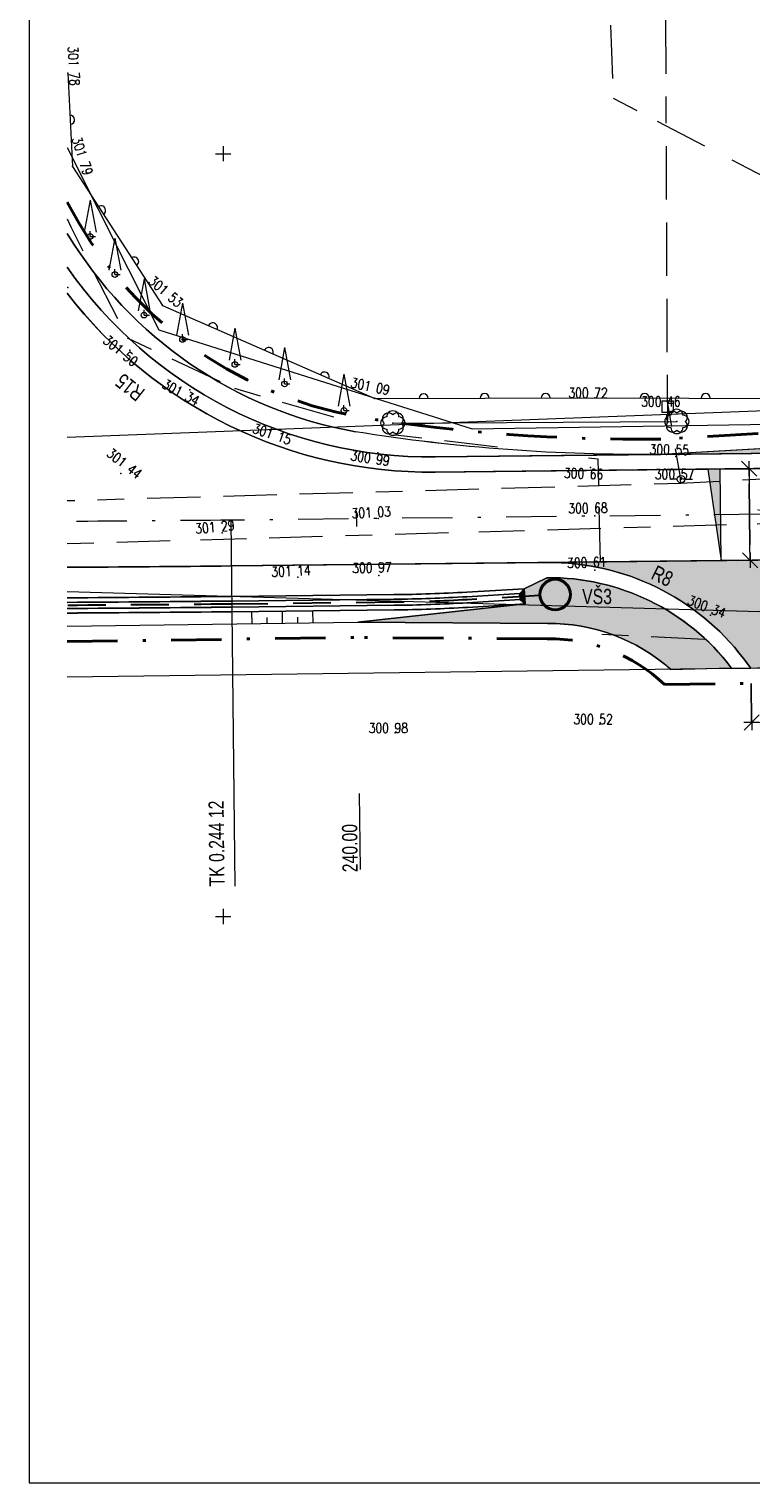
# Model space of a CAD drawing. Header units: metres. Extents: x -456831 to -456516, y -1111244 to -1111169.
# Tile 1 of 18: x -456831 to -456808, y -1111244 to -1111196. Entities that reach past the tile are written whole.
import ezdxf
from ezdxf.enums import TextEntityAlignment as Align

# ---------------------------------------------------------------- set-up
doc = ezdxf.new("R2010")
doc.units = ezdxf.units.M
doc.header["$MEASUREMENT"] = 0
for name, pattern in [('6.1622', [40, 3.5, -3, 7, -3, 3.5, 3.5, -3, 7, -3, 3.5]), ('6.2322', [40, 3.5, -3, 7, -4, 6, -3, 7, -3, 3.5]), ('6.6022', [39, 3.5, -3, 7, -6, -6, 7, -3, 3.5]), ('DGN Style 2', [8.270769, 4.962461, -3.308308]), ('DGN Style 4', [13.241501, 6.616615, -3.308308, 0.008271, -3.308308])]:
    doc.linetypes.add(name, pattern=pattern)
doc.layers.get('0').update_dxf_attribs({"lineweight": 13})
for name, color, linetype, lineweight in [('BARVY_KOMUNIKACE', 254, 'Continuous', 0), ('BARVY_KRAJNICE', 101, 'Continuous', 0), ('BARVY_NASYP', 71, 'Continuous', 0), ('BARVY_OPRAVA_STERK_KOM', 221, 'Continuous', 0), ('BARVY_VSAK', 9, 'Continuous', 0), ('BARVY_ZAREZ', 31, 'Continuous', 0), ('HRANICE', 7, 'Continuous', 13), ('Hranice parcel', 9, 'Continuous', 13), ('HRANICE STAVENISTE', 136, 'DGN Style 4', 40), ('HRANY NAVRH', 1, 'Continuous', 13), ('HRANY_NASYP', 96, 'Continuous', 13), ('HRANY_ZAREZ', 30, 'Continuous', 13), ('HRANY_ZELEN', 96, 'Continuous', 13), ('IS_CEZ_NN_NADZ', 1, 'Continuous', 0), ('IS_CEZ_NN_PODZ', 1, '6.6022', 0), ('IS_SMVAK_KANAL_SPL_TRASA', 32, '6.2322', 0), ('IS_SMVAK_VODA_TRASA', 5, '6.1622', 0), ('KOMUNIKACE_CHODNIK', 7, 'Continuous', 13), ('KOTY', 1, 'Continuous', 13), ('KRAJNICE', 1, 'Continuous', 13), ('KULTURA', 3, 'Continuous', 13), ('OSA', 1, 'DGN Style 4', 13), ('POLOMERY', 1, 'Continuous', 13), ('POPIS SACHET', 32, 'Continuous', 13), ('RAMECEK', 7, 'Continuous', 0), ('SACHTA', 32, 'Continuous', 40), ('SIT', 5, 'Continuous', 13), ('SITE_VODOVOD', 7, 'Continuous', 13), ('SKLONOVNIK', 1, 'Continuous', 0), ('SKRYTE_BODY', 7, 'Continuous', 0), ('SRAFY ZAREZ', 30, 'Continuous', 13), ('STANIČENÍ', 1, 'Continuous', 13), ('TEREN', 7, 'Continuous', 13), ('VSAKOVACI_RYHA_POTRUBI', 32, 'DGN Style 2', 30), ('VYSKY', 34, 'Continuous', 0)]:
    doc.layers.add(name, color=color, linetype=linetype, lineweight=lineweight)
doc.styles.add('ARIAL', font='arial.ttf')
doc.styles.add('ROMANS', font='romans.shx')
doc.styles.add('Style-Arial', font='arial.ttf')
doc.styles.add('Style-Times New Roman', font='times.ttf')
doc.dimstyles.new('1 500', dxfattribs={"dimtxt": 1, "dimasz": 1, "dimexe": 0, "dimexo": 1, "dimgap": 0.5, "dimtad": 1, "dimzin": 0, "dimtxsty": 'Style-Times New Roman', "dimblk": 'KONCOVA ZNACKA KOTY_1.0', "dimcen": 0, "dimazin": 3, "dimtfac": 1, "dimtdec": 0, "dimtofl": 0, "dimtmove": 0, "dimatfit": 1, "dimldrblk": 'KONCOVA ZNACKA KOTY_1.0', "dimfxl": 0, "dimtolj": 1, "dimtzin": 0, "dimarcsym": 0})

# ---------------------------------------------------------------- blocks, each defined once
blk = doc.blocks.new('SIT')
at = {"color": 0, "linetype": 'ByBlock', "lineweight": -2}
for p, q in [((-1, 0), (1, 0)), ((0, 1), (0, -1))]:
    blk.add_line(p, q, dxfattribs=at)
blk = doc.blocks.new('STROM_JE')
at = {"color": 0, "linetype": 'ByBlock', "lineweight": -2}
for p, q in [((0, 4.76), (-0.77, 0.56)), ((0, 4.76), (0.77, 0.56)), ((0, 0), (0, 0.7)), ((0, 0), (0.7, 0))]:
    blk.add_line(p, q, dxfattribs=at)
blk.add_circle((0, 0), 0.371, dxfattribs=at)
blk = doc.blocks.new('SOUP_V')
at = {"color": 0, "linetype": 'ByBlock', "lineweight": -2}
for p, q in [((-0.5, 0), (-1.5, 0)), ((0.5, 0), (1.5, 0))]:
    blk.add_line(p, q, dxfattribs=at)
blk.add_circle((0, 0), 0.5, dxfattribs=at)
blk.add_point((0, 0), dxfattribs=at)
blk = doc.blocks.new('SAV')
at = {"color": 0, "linetype": 'ByBlock', "lineweight": -2}
for p, q in [((-0.75, 0.75), (-0.75, -0.75)), ((-0.75, 0.75), (0.75, 0.75)), ((0, 0.75), (0, -1.75)), ((0.75, 0.75), (0.75, -0.75)), ((-0.75, -0.75), (0.75, -0.75))]:
    blk.add_line(p, q, dxfattribs=at)
blk = doc.blocks.new('KER')
at = {"color": 0, "linetype": 'ByBlock', "lineweight": -2, "flags": 128}
blk.add_lwpolyline([(-0.8, -0.8, 1.000074), (0.8, -0.8)], format="xyb", dxfattribs=at)
at = {"color": 0, "linetype": 'ByBlock', "lineweight": -2}
for centre, start, end in [((-0.8, 0), 89.9989, 270.0011), ((-0.57, 0.53), 44.9958, 225.0042), ((0, 0.8), 359.9958, 180.0042), ((0.57, 0.53), 314.9989, 135.0011), ((0.8, 0), 269.9989, 90.0011), ((-0.57, -0.6), 134.9989, 315.0011), ((0.57, -0.6), 224.9958, 45.0042)]:
    blk.add_arc(centre, 0.8, start, end, dxfattribs=at)
blk = doc.blocks.new('PLOTZDEN')
at = {"color": 0, "linetype": 'ByBlock', "lineweight": -2}
blk.add_arc((0, 0), 0.6, 270, 90, dxfattribs=at)
blk = doc.blocks.new('KONCOVA ZNACKA KOTY_1.0')
blk.add_line((0, 0), (-1, 0))
at = {"layer": 'KOTY'}
for p, q in [((-0.5, -0.5), (0.5, 0.5)), ((-0.5, 0), (0.5, 0)), ((0, -0.5), (0, 0.5))]:
    blk.add_line(p, q, dxfattribs=at)
blk = doc.blocks.new('*D71')
at = {"layer": 'Defpoints', "color": 0, "linetype": 'Continuous', "lineweight": 13}
for p in [(-456807.702, -1111216.866), (-456801.619, -1111216.791), (-456801.597, -1111218.568)]:
    blk.add_point(p, dxfattribs=at)
at = {"layer": 'KOTY', "color": 0, "linetype": 'ByBlock', "lineweight": -2}
for p, q in [((-456807.696, -1111217.366), (-456807.68, -1111218.643)), ((-456801.613, -1111217.291), (-456801.597, -1111218.568))]:
    blk.add_line(p, q, dxfattribs=at)
at = {"layer": 'KOTY', "linetype": 'Continuous', "lineweight": -2}
blk.add_line((-456807.18, -1111218.637), (-456802.097, -1111218.574), dxfattribs=at)
at = {"layer": 'KOTY', "linetype": 'Continuous', "lineweight": -2, "xscale": 0.5, "yscale": 0.5, "zscale": 0.5}
for p, rotation in [((-456807.68, -1111218.643), 180.7044571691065), ((-456801.597, -1111218.568), 0.7044571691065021)]:
    blk.add_blockref('KONCOVA ZNACKA KOTY_1.0', p, dxfattribs=dict(at, rotation=rotation))
at = {"layer": 'KOTY', "color": 7, "linetype": 'Continuous', "insert": (-456804.645, -1111218.055), "char_height": 0.5, "attachment_point": 5, "rotation": 0.7045, "style": 'ARIAL'}
blk.add_mtext('\\A1;\\H1x;\\W0.75;6,08', dxfattribs=at)
blk = doc.blocks.new('*D73')
at = {"layer": 'Defpoints', "color": 0, "linetype": 'Continuous', "lineweight": 13}
for p in [(-456808.709, -1111210.335), (-456807.762, -1111210.324), (-456808.676, -1111213.335)]:
    blk.add_point(p, dxfattribs=at)
at = {"layer": 'KOTY', "color": 0, "linetype": 'ByBlock', "lineweight": -2}
for p, q in [((-456808.209, -1111210.329), (-456807.762, -1111210.324)), ((-456808.176, -1111213.329), (-456807.729, -1111213.324))]:
    blk.add_line(p, q, dxfattribs=at)
at = {"layer": 'KOTY', "linetype": 'Continuous', "lineweight": -2}
blk.add_line((-456807.734, -1111212.824), (-456807.756, -1111210.824), dxfattribs=at)
at = {"layer": 'KOTY', "linetype": 'Continuous', "lineweight": -2, "xscale": 0.5, "yscale": 0.5, "zscale": 0.5}
for p, rotation in [((-456807.762, -1111210.324), 90.62929367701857), ((-456807.729, -1111213.324), 270.6292936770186)]:
    blk.add_blockref('KONCOVA ZNACKA KOTY_1.0', p, dxfattribs=dict(at, rotation=rotation))
at = {"layer": 'KOTY', "color": 7, "linetype": 'Continuous', "insert": (-456807.195, -1111211.818), "char_height": 0.5, "attachment_point": 5, "rotation": 270.6293, "style": 'ARIAL'}
blk.add_mtext('\\A1;\\H1x;\\W0.75;3,00', dxfattribs=at)

msp = doc.modelspace()

# ---------------------------------------------------------------- hatches: boundary and pattern name
at = {"layer": 'BARVY_KRAJNICE', "ltscale": 0.25}
msp.add_hatch(color=256, dxfattribs=at).paths.add_polyline_path([(-456808.346, -1111216.846, 0.236738), (-456814.39, -1111213.897), (-456815.133, -1111214.258), (-456815.103, -1111214.757), (-456820.591, -1111215.356), (-456814.373, -1111215.397, -0.185688), (-456810.336, -1111216.9)])
at = {"layer": 'BARVY_NASYP', "ltscale": 0.25}
msp.add_hatch(color=256, dxfattribs=at).paths.add_polyline_path([(-456810.651, -1111209.856), (-456800.657, -1111209.286), (-456788.817, -1111209.616)])
at = {"layer": 'BARVY_OPRAVA_STERK_KOM', "ltscale": 0.25, "extrusion": (0, 0, -1)}
msp.add_hatch(color=256, dxfattribs=at).paths.add_polyline_path([(456801.613, -1111216.196, 0.408266), (456798.647, -1111213.224), (456814.395, -1111213.397, 0.236738), (456807.948, -1111216.543), (456807.702, -1111216.866), (456805.72, -1111216.84), (456801.619, -1111216.791)])
at = {"layer": 'BARVY_VSAK', "ltscale": 0.25}
msp.add_hatch(color=256, dxfattribs=at).paths.add_polyline_path([(-456815.103, -1111214.757), (-456815.262, -1111214.616), (-456815.274, -1111214.416), (-456815.133, -1111214.258)])
at = {"layer": 'SKLONOVNIK', "ltscale": 0.25}
msp.add_hatch(color=256, dxfattribs=at).paths.add_polyline_path([(-456809.119, -1111210.34), (-456808.676, -1111213.335), (-456808.709, -1111210.335, 0.001009)])

# ---------------------------------------------------------------- linework, layer by layer
at = {"layer": 'BARVY_KOMUNIKACE', "ltscale": 0.25, "flags": 128}
for points in [[(-456668.942, -1111208.542, 0.024809), (-456693.634, -1111212.07), (-456702.229, -1111213.737, -0.098325), (-456713.331, -1111213.687), (-456725.395, -1111211.236, 0.052921), (-456742.522, -1111209.608), (-456749.852, -1111209.688), (-456765.531, -1111209.861), (-456784.676, -1111210.071), (-456788.312, -1111210.111), (-456818.051, -1111210.437, -0.236038), (-456830.115, -1111204.571)], [(-456830.115, -1111213.556, 0.001344), (-456824.73, -1111213.511), (-456814.395, -1111213.397), (-456798.647, -1111213.224), (-456787.338, -1111213.1), (-456781.464, -1111213.036), (-456775.948, -1111212.975), (-456768.919, -1111212.898), (-456742.489, -1111212.608, -0.052921), (-456725.993, -1111214.175), (-456713.928, -1111216.627, 0.098325), (-456701.658, -1111216.682), (-456696.471, -1111215.677), (-456693.063, -1111215.016, -0.024809), (-456668.666, -1111211.529)]]:
    msp.add_lwpolyline(points, format="xyb", dxfattribs=at)
at = {"layer": 'BARVY_KRAJNICE', "ltscale": 0.25, "flags": 128}
for points in [[(-456830.115, -1111203.724, 0.248304), (-456818.057, -1111209.937), (-456810.651, -1111209.856, -0.042433), (-456820.66, -1111209.116, -0.216155), (-456830.115, -1111202.611)], [(-456830.115, -1111204.571, 0.236038), (-456818.051, -1111210.437), (-456788.312, -1111210.111), (-456788.329, -1111208.572), (-456788.828, -1111208.58), (-456788.817, -1111209.616), (-456810.651, -1111209.856), (-456810.651, -1111209.856), (-456818.057, -1111209.937, -0.248304), (-456830.115, -1111203.724)], [(-456830.115, -1111214.556, 0.001346), (-456824.719, -1111214.511), (-456819.406, -1111214.452, 0.011999), (-456817.02, -1111214.369), (-456815.133, -1111214.258), (-456814.39, -1111213.897, -0.236738), (-456808.346, -1111216.846), (-456808.325, -1111216.874), (-456807.702, -1111216.866), (-456807.948, -1111216.543, 0.236738), (-456814.395, -1111213.397), (-456824.73, -1111213.511, -0.001344), (-456830.115, -1111213.556)]]:
    msp.add_lwpolyline(points, format="xyb", dxfattribs=at)
msp.add_lwpolyline([(-456808.346, -1111216.846, 0.236738), (-456814.39, -1111213.897), (-456815.133, -1111214.258), (-456815.103, -1111214.757), (-456820.591, -1111215.356), (-456814.373, -1111215.397, -0.185688), (-456810.336, -1111216.9)], format="xyb", close=True, dxfattribs=at)
at = {"layer": 'BARVY_NASYP', "ltscale": 0.25, "flags": 128}
msp.add_lwpolyline([(-456788.817, -1111209.616), (-456800.657, -1111209.286), (-456810.651, -1111209.856)], close=True, dxfattribs=at)
at = {"layer": 'BARVY_OPRAVA_STERK_KOM', "ltscale": 0.25, "flags": 128}
msp.add_lwpolyline([(-456801.613, -1111216.196, -0.408266), (-456798.647, -1111213.224), (-456814.395, -1111213.397, -0.236738), (-456807.948, -1111216.543), (-456807.702, -1111216.866), (-456805.72, -1111216.84), (-456801.619, -1111216.791)], format="xyb", close=True, dxfattribs=at)
at = {"layer": 'BARVY_VSAK', "ltscale": 0.25, "flags": 128}
for points in [[(-456830.115, -1111214.706, 0.001346), (-456824.718, -1111214.661), (-456819.404, -1111214.602, 0.011999), (-456817.011, -1111214.519), (-456815.274, -1111214.416), (-456815.133, -1111214.258), (-456817.02, -1111214.369, -0.011999), (-456819.406, -1111214.452), (-456824.719, -1111214.511, -0.001346), (-456830.115, -1111214.556)], [(-456830.115, -1111214.906, 0.001346), (-456824.715, -1111214.861), (-456819.402, -1111214.802, 0.011999), (-456816.999, -1111214.718), (-456815.262, -1111214.616), (-456815.274, -1111214.416), (-456817.011, -1111214.519, -0.011999), (-456819.404, -1111214.602), (-456824.718, -1111214.661, -0.001346), (-456830.115, -1111214.706)], [(-456830.115, -1111215.056, 0.001346), (-456824.714, -1111215.011), (-456819.4, -1111214.952, 0.011999), (-456816.99, -1111214.868), (-456815.103, -1111214.757), (-456815.262, -1111214.616), (-456816.999, -1111214.718, -0.011999), (-456819.402, -1111214.802), (-456824.715, -1111214.861, -0.001346), (-456830.115, -1111214.906)]]:
    msp.add_lwpolyline(points, format="xyb", dxfattribs=at)
msp.add_lwpolyline([(-456815.103, -1111214.757), (-456815.133, -1111214.258), (-456815.274, -1111214.416), (-456815.262, -1111214.616)], close=True, dxfattribs=at)
at = {"layer": 'BARVY_ZAREZ', "ltscale": 0.25, "flags": 128}
msp.add_lwpolyline([(-456830.115, -1111215.486), (-456820.591, -1111215.356), (-456815.103, -1111214.757), (-456816.99, -1111214.868, -0.011999), (-456819.4, -1111214.952), (-456824.714, -1111215.011, -0.001346), (-456830.115, -1111215.056)], format="xyb", dxfattribs=at)
at = {"layer": 'HRANICE', "ltscale": 0.25}
for p, q in [((-456830.099, -1111197.357), (-456829.943, -1111200.42)), ((-456829.943, -1111200.42), (-456826.987, -1111204.974)), ((-456826.987, -1111204.974), (-456820.034, -1111208.027)), ((-456820.034, -1111208.027), (-456812.822, -1111208.001)), ((-456812.822, -1111208.001), (-456805.554, -1111208.026))]:
    msp.add_line(p, q, dxfattribs=at)
at = {"layer": 'Hranice parcel', "ltscale": 0.25}
for p, q in [((-456830.115, -1111214.352), (-456762.71, -1111216.29)), ((-456805.72, -1111216.84), (-456830.115, -1111217.155))]:
    msp.add_line(p, q, dxfattribs=at)
at = {"layer": 'Hranice parcel', "ltscale": 0.25, "flags": 128}
msp.add_lwpolyline([(-456830.115, -1111199.799), (-456827.11, -1111205.77), (-456816.84, -1111209.02), (-456782.5, -1111208.48)], dxfattribs=at)
at = {"layer": 'HRANICE STAVENISTE', "ltscale": 0.25}
for p, q in [((-456800.664, -1111208.786), (-456810.679, -1111209.357)), ((-456830.115, -1111215.986), (-456820.584, -1111215.856)), ((-456814.377, -1111215.897), (-456820.594, -1111215.856)), ((-456810.532, -1111217.398), (-456767.375, -1111216.88))]:
    msp.add_line(p, q, dxfattribs=at)
for centre, radius, start, end in [((-456818.216, -1111195.438), 13.394, 207.3261, 259.8696), ((-456814.307, -1111221.397), 5.5, 46.6452, 90.6293)]:
    msp.add_arc(centre, radius, start, end, dxfattribs=at)
at = {"layer": 'HRANICE STAVENISTE', "ltscale": 0.25, "extrusion": (0, 0, -1)}
msp.add_arc((456811.301, -1111150.625), 58.735, 269.37071, 279.08991, dxfattribs=at)
at = {"layer": 'HRANY NAVRH', "ltscale": 0.25}
for p, q in [((-456742.522, -1111209.608), (-456818.051, -1111210.437)), ((-456742.489, -1111212.608), (-456824.73, -1111213.511)), ((-456807.702, -1111216.866), (-456807.948, -1111216.543)), ((-456807.702, -1111216.866), (-456805.72, -1111216.84))]:
    msp.add_line(p, q, dxfattribs=at)
for centre, radius, start, end in [((-456818.216, -1111195.438), 15, 217.5056, 270.6293), ((-456814.307, -1111221.397), 8, 37.3538, 90.6293)]:
    msp.add_arc(centre, radius, start, end, dxfattribs=at)
at = {"layer": 'HRANY NAVRH', "ltscale": 0.25, "extrusion": (0, 0, -1)}
msp.add_arc((456835.73, -1110212.071), 1001.5, 269.370706, 269.678788, dxfattribs=at)
at = {"layer": 'HRANY_NASYP', "ltscale": 0.25}
msp.add_line((-456800.657, -1111209.286), (-456810.651, -1111209.856), dxfattribs=at)
at = {"layer": 'HRANY_ZAREZ', "ltscale": 0.25}
for p, q in [((-456820.591, -1111215.356), (-456815.103, -1111214.757)), ((-456830.115, -1111215.486), (-456820.591, -1111215.356))]:
    msp.add_line(p, q, dxfattribs=at)
at = {"layer": 'HRANY_ZELEN', "ltscale": 0.25}
for p, q in [((-456814.373, -1111215.397), (-456820.591, -1111215.356)), ((-456810.336, -1111216.9), (-456808.346, -1111216.846))]:
    msp.add_line(p, q, dxfattribs=at)
for centre, radius, start, end in [((-456818.216, -1111195.438), 13.894, 211.0811, 259.8696), ((-456814.307, -1111221.397), 6, 48.5519, 90.6293)]:
    msp.add_arc(centre, radius, start, end, dxfattribs=at)
at = {"layer": 'HRANY_ZELEN', "ltscale": 0.25, "extrusion": (0, 0, -1)}
msp.add_arc((456811.301, -1111150.625), 59.235, 269.37071, 279.08991, dxfattribs=at)
at = {"layer": 'IS_CEZ_NN_NADZ', "ltscale": 0.25}
msp.add_line((-456830.115, -1111209.289), (-456802.401, -1111208.236), dxfattribs=at)
at = {"layer": 'IS_CEZ_NN_PODZ', "ltscale": 0.25}
msp.add_lwpolyline([(-456830.115, -1111202.131), (-456830, -1111202.4), (-456828.15, -1111206.03), (-456824.63, -1111207.69), (-456819.36, -1111209.21), (-456812.72, -1111210), (-456812.59, -1111215.75), (-456807.21, -1111216.01), (-456801.87, -1111216.32)], dxfattribs=at)
at = {"layer": 'IS_SMVAK_KANAL_SPL_TRASA', "ltscale": 0.25}
for p, q in [((-456812.559, -1111189.163), (-456812.213, -1111198.18)), ((-456812.213, -1111198.18), (-456786.581, -1111211.53)), ((-456830.115, -1111212.778), (-456786.581, -1111211.53))]:
    msp.add_line(p, q, dxfattribs=at)
at = {"layer": 'IS_SMVAK_VODA_TRASA', "ltscale": 0.25}
msp.add_line((-456810.438, -1111208.128), (-456810.517, -1111189.21), dxfattribs=at)
for points in [[(-456810.003, -1111210.81), (-456810.026, -1111210.539), (-456810.438, -1111208.128)], [(-456804.61, -1111210.53), (-456810.003, -1111210.81), (-456830.115, -1111211.379)]]:
    msp.add_lwpolyline(points, dxfattribs=at)
at = {"layer": 'KOMUNIKACE_CHODNIK', "ltscale": 0.25}
msp.add_point((-456812.822, -1111208.001), dxfattribs=at)
at = {"layer": 'KRAJNICE', "ltscale": 0.25}
for p, q in [((-456788.817, -1111209.616), (-456818.057, -1111209.937)), ((-456814.39, -1111213.897), (-456815.133, -1111214.258)), ((-456815.133, -1111214.258), (-456817.02, -1111214.369)), ((-456815.133, -1111214.258), (-456815.103, -1111214.757)), ((-456819.406, -1111214.452), (-456824.719, -1111214.511)), ((-456815.103, -1111214.757), (-456816.99, -1111214.868)), ((-456819.4, -1111214.952), (-456824.714, -1111215.011)), ((-456808.325, -1111216.874), (-456808.346, -1111216.846)), ((-456808.325, -1111216.874), (-456807.702, -1111216.866))]:
    msp.add_line(p, q, dxfattribs=at)
at = {"layer": 'KRAJNICE', "lineweight": 0, "ltscale": 0.25}
for p, q in [((-456815.133, -1111214.258), (-456815.274, -1111214.416)), ((-456819.404, -1111214.602), (-456824.718, -1111214.661)), ((-456819.402, -1111214.802), (-456824.715, -1111214.861)), ((-456815.274, -1111214.416), (-456817.011, -1111214.519)), ((-456815.262, -1111214.616), (-456816.999, -1111214.718)), ((-456815.274, -1111214.416), (-456815.262, -1111214.616)), ((-456815.262, -1111214.616), (-456815.103, -1111214.757))]:
    msp.add_line(p, q, dxfattribs=at)
at = {"layer": 'KRAJNICE', "ltscale": 0.25}
for centre, radius, start, end in [((-456818.216, -1111195.438), 14.5, 214.8503, 270.6293), ((-456814.307, -1111221.397), 7.5, 37.3538, 90.6293)]:
    msp.add_arc(centre, radius, start, end, dxfattribs=at)
at = {"layer": 'KRAJNICE', "ltscale": 0.25, "extrusion": (0, 0, -1)}
for centre, radius, start, end in [((456819.952, -1111164.705), 49.75, 266.6209, 269.3707), ((456835.73, -1110212.071), 1002.5, 269.370706, 269.679108), ((456835.73, -1110212.071), 1003, 269.370706, 269.679268), ((456819.952, -1111164.705), 50.25, 266.6209, 269.3707)]:
    msp.add_arc(centre, radius, start, end, dxfattribs=at)
at = {"layer": 'KRAJNICE', "lineweight": 0, "ltscale": 0.25, "extrusion": (0, 0, -1)}
for centre, radius, start, end in [((456835.73, -1110212.071), 1002.65, 269.370706, 269.679156), ((456835.73, -1110212.071), 1002.85, 269.370706, 269.67922), ((456819.952, -1111164.705), 49.9, 266.6209, 269.3707), ((456819.952, -1111164.705), 50.1, 266.6209, 269.3707)]:
    msp.add_arc(centre, radius, start, end, dxfattribs=at)
at = {"layer": 'KULTURA', "ltscale": 0.25}
msp.add_line((-456819.441, -1111208.828), (-456810.129, -1111208.774), dxfattribs=at)
at = {"layer": 'OSA', "ltscale": 0.25}
msp.add_line((-456742.506, -1111211.108), (-456824.747, -1111212.011), dxfattribs=at)
at = {"layer": 'OSA', "ltscale": 0.25, "extrusion": (0, 0, -1)}
msp.add_arc((456835.73, -1110212.071), 1000, 269.370706, 269.678306, dxfattribs=at)
at = {"layer": 'RAMECEK', "ltscale": 0.25, "flags": 128}
msp.add_lwpolyline([(-456831.365, -1111243.564), (-456516.365, -1111243.564), (-456516.365, -1111169.314), (-456831.365, -1111169.314)], close=True, dxfattribs=at)
at = {"layer": 'SACHTA', "ltscale": 0.25}
msp.add_circle((-456814.12, -1111214.448), 0.5, dxfattribs=at)
at = {"layer": 'SKLONOVNIK', "ltscale": 0.25, "flags": 128}
msp.add_lwpolyline([(-456809.119, -1111210.34), (-456808.676, -1111213.335), (-456808.709, -1111210.335, 0.001009)], format="xyb", close=True, dxfattribs=at)
at = {"layer": 'SKRYTE_BODY', "ltscale": 0.25}
for p in [(-456830.099, -1111197.357), (-456829.943, -1111200.42), (-456830.091, -1111204.39), (-456826.987, -1111204.974), (-456828.057, -1111206.435), (-456826.099, -1111207.743), (-456820.034, -1111208.027), (-456823.124, -1111209.059), (-456819.441, -1111208.828), (-456810.129, -1111208.774), (-456819.931, -1111209.802), (-456810.164, -1111209.92), (-456810.164, -1111209.92), (-456828.356, -1111210.477), (-456828.356, -1111210.477), (-456812.959, -1111210.282), (-456819.921, -1111211.958), (-456819.921, -1111211.958), (-456812.82, -1111211.874), (-456825.032, -1111212.424), (-456825.032, -1111212.424), (-456822.557, -1111213.879), (-456822.557, -1111213.879), (-456819.902, -1111213.825), (-456812.82, -1111213.653), (-456812.82, -1111213.653), (-456809.032, -1111215.123)]:
    msp.add_point(p, dxfattribs=at)
at = {"layer": 'SRAFY ZAREZ', "ltscale": 0.25}
for p, q in [((-456824.057, -1111215.404), (-456824.061, -1111215.004)), ((-456823.557, -1111215.397), (-456823.559, -1111215.197)), ((-456823.057, -1111215.39), (-456823.062, -1111214.993)), ((-456822.557, -1111215.383), (-456822.559, -1111215.185)), ((-456822.057, -1111215.376), (-456822.062, -1111214.982))]:
    msp.add_line(p, q, dxfattribs=at)
at = {"layer": 'STANIČENÍ', "flags": 128}
for points in [[(-456820.626, -1111212.216), (-456820.631, -1111211.716)], [(-456824.747, -1111212.011), (-456824.615, -1111224.01)], [(-456820.502, -1111223.465), (-456820.529, -1111220.965)]]:
    msp.add_lwpolyline(points, dxfattribs=at)
at = {"layer": 'TEREN', "ltscale": 0.25}
for p in [(-456819.369, -1111218.984), (-456812.657, -1111218.698)]:
    msp.add_point(p, dxfattribs=at)
at = {"layer": 'VSAKOVACI_RYHA_POTRUBI', "ltscale": 0.25}
for p, q in [((-456819.403, -1111214.702), (-456824.717, -1111214.761)), ((-456814.619, -1111214.478), (-456817.005, -1111214.619))]:
    msp.add_line(p, q, dxfattribs=at)
at = {"layer": 'VSAKOVACI_RYHA_POTRUBI', "ltscale": 0.25, "extrusion": (0, 0, -1)}
for centre, radius, start, end in [((456835.73, -1110212.071), 1002.75, 269.370706, 269.679188), ((456819.952, -1111164.705), 50, 266.6209, 269.3707)]:
    msp.add_arc(centre, radius, start, end, dxfattribs=at)

# ---------------------------------------------------------------- block references
at = {"layer": 'HRANICE', "ltscale": 0.25, "xscale": 0.25, "yscale": 0.25, "zscale": 0.25}
for p, rotation in [((-456830.021, -1111198.888), 2.915581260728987), ((-456829.009, -1111201.858), 32.98758985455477), ((-456827.921, -1111203.536), 32.98758985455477), ((-456825.342, -1111205.696), 66.294152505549), ((-456823.51, -1111206.501), 66.294152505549), ((-456821.679, -1111207.305), 66.294152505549), ((-456818.428, -1111208.021), 90.20655627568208), ((-456816.428, -1111208.014), 90.20655627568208), ((-456814.428, -1111208.007), 90.20655627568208), ((-456811.188, -1111208.007), 89.80291842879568), ((-456809.188, -1111208.013), 89.80291842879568)]:
    msp.add_blockref('PLOTZDEN', p, dxfattribs=dict(at, rotation=rotation))
at = {"layer": 'KULTURA', "ltscale": 0.25, "xscale": 0.25, "yscale": 0.25, "zscale": 0.25}
for name, p in [('STROM_JE', (-456829.363, -1111202.712)), ('STROM_JE', (-456828.553, -1111203.96)), ('STROM_JE', (-456827.596, -1111205.289)), ('STROM_JE', (-456826.335, -1111206.089)), ('STROM_JE', (-456824.618, -1111206.908)), ('STROM_JE', (-456822.989, -1111207.547)), ('STROM_JE', (-456821.043, -1111208.412)), ('KER', (-456819.441, -1111208.828)), ('KER', (-456810.129, -1111208.774))]:
    msp.add_blockref(name, p, dxfattribs=at)
at = {"layer": 'SIT', "ltscale": 0.25, "xscale": 0.25, "yscale": 0.25, "zscale": 0.25}
for p in [(-456825, -1111200), (-456825, -1111225)]:
    msp.add_blockref('SIT', p, dxfattribs=at)
at = {"layer": 'SITE_VODOVOD', "ltscale": 0.25, "xscale": 0.25, "yscale": 0.25, "zscale": 0.25}
for name, p in [('SAV', (-456810.438, -1111208.288)), ('SOUP_V', (-456809.99, -1111210.668))]:
    msp.add_blockref(name, p, dxfattribs=at)

# ---------------------------------------------------------------- texts
at = {"layer": 'POLOMERY', "linetype": 'Continuous', "style": 'Style-Arial', "width": 0.74}
for s, rotation, p in [('R15', 141.7622, (-456827.685, -1111207.953)), ('R8', 333.9915, (-456810.902, -1111213.695))]:
    msp.add_text(s, height=0.5, rotation=rotation, dxfattribs=at).set_placement(p, align=Align.MIDDLE_LEFT)
at = {"layer": 'POPIS SACHET', "linetype": 'Continuous', "style": 'Style-Arial', "width": 0.74}
msp.add_text('VŠ3', height=0.5, dxfattribs=at).set_placement((-456813.235, -1111214.512), align=Align.MIDDLE_LEFT)
at = {"layer": 'STANIČENÍ', "insert": (-456824.948, -1111224.014), "char_height": 0.5, "attachment_point": 7, "rotation": 90.6293, "line_spacing_factor": 0.72, "style": 'Style-Arial'}
msp.add_mtext('\\H1x;\\W0.74;TK 0.244 12', dxfattribs=at)
at = {"layer": 'STANIČENÍ', "lineweight": 0, "insert": (-456820.602, -1111221.966), "char_height": 0.5, "attachment_point": 9, "rotation": 90.6293, "line_spacing_factor": 1.8, "style": 'Style-Arial'}
msp.add_mtext('\\H1x;\\W0.74;240.00', dxfattribs=at)
at = {"layer": 'VYSKY', "style": 'ROMANS', "width": 0.8}
for s, rotation, p in [('301 78 ', 272.9156, (-456830.056, -1111197.225)), ('301 79 ', 287.9516, (-456829.747, -1111200.213)), ('301 53 ', 319.6409, (-456826.924, -1111204.699)), ('301 50 ', 320.5507, (-456828.396, -1111206.642)), ('301 34 ', 331.1968, (-456826.388, -1111208.012)), ('301 09 ', 348.1491, (-456820.126, -1111207.803)), ('301 15 ', 341.5191, (-456823.366, -1111209.373)), ('300 55 ', 358.6853, (-456810.293, -1111209.867)), ('301 44 ', 322.0795, (-456828.272, -1111210.338)), ('300 99 ', 351.4811, (-456820.121, -1111210.153)), ('300 66 ', 357.8926, (-456813.103, -1111210.652)), ('300 68 ', 1.0035, (-456812.952, -1111211.776)), ('301 03 ', 2.9437, (-456820.053, -1111211.915)), ('301 29 ', 5.2096, (-456825.172, -1111212.387)), ('300 97 ', 1.2782, (-456820.034, -1111213.728)), ('300 61 ', 1.702, (-456812.99, -1111213.558)), ('301 14 ', 2.7416, (-456822.683, -1111213.835)), ('300 34 ', 338.7904, (-456809.129, -1111215.032))]:
    msp.add_text(s, height=0.325, rotation=rotation, dxfattribs=at).set_placement(p, align=Align.CENTER)
for s, p in [('300 72 ', (-456812.952, -1111208.001)), ('300 46 ', (-456810.568, -1111208.288)), ('300 57 ', (-456810.12, -1111210.668)), ('300 98 ', (-456819.499, -1111218.984)), ('300 52 ', (-456812.787, -1111218.698))]:
    msp.add_text(s, height=0.325, dxfattribs=at).set_placement(p, align=Align.CENTER)

# ---------------------------------------------------------------- dimensions: what is measured, and where the dimension line sits
at = {"layer": 'KOTY', "linetype": 'Continuous'}
for base, p1, p2, angle, picture, middle in [((-456807.762, -1111210.324), (-456808.676, -1111213.335), (-456808.709, -1111210.335), 90.6293, '*D73', (-456807.195, -1111211.818)), ((-456801.597, -1111218.568), (-456807.702, -1111216.866), (-456801.619, -1111216.791), 0.7045, '*D71', (-456804.645, -1111218.055))]:
    dim = msp.add_linear_dim(base=base, p1=p1, p2=p2, angle=angle, text='\\H1x;\\W0.75;<>', dimstyle='1 500', override={"dimscale": 0, "dimtxt": 0.5, "dimasz": 0.5, "dimexo": 0.5, "dimgap": 0.25, "dimtxsty": 'ARIAL', "dimclrd": 256, "dimclrt": 7, "dimtdec": 2}, dxfattribs=at)
    dim.commit()
    dim.dimension.update_dxf_attribs({"geometry": picture, "text_midpoint": middle})

doc.saveas('drawing.dxf')
